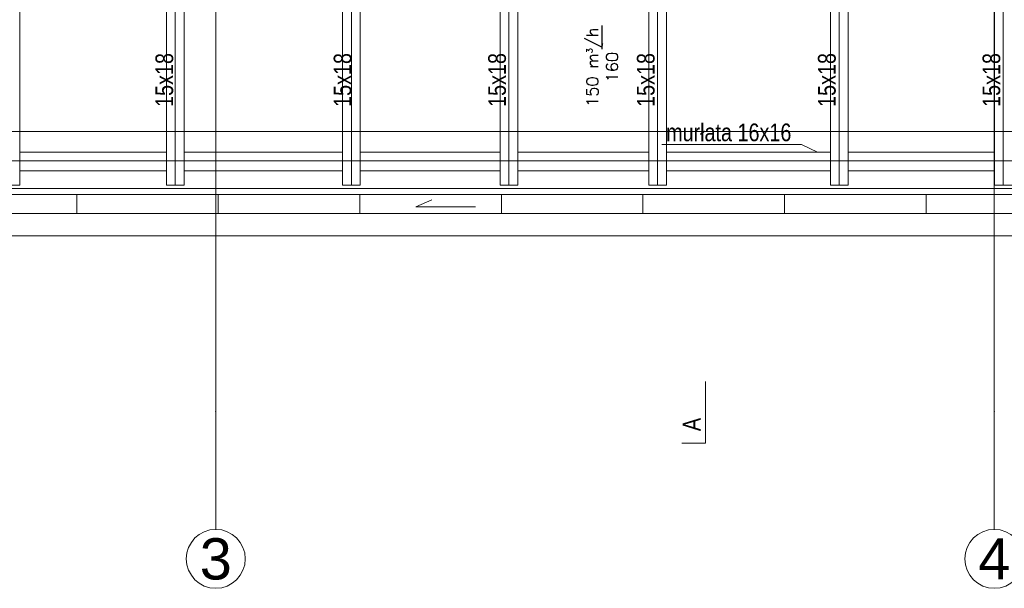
# Model space of a CAD drawing. Header units: millimetres. Extents: x -573548 to 674770, y -246895 to -89040.
# Tile 175 of 199: x 93754 to 102101, y -183895 to -179072. Entities that reach past the tile are written whole.
import ezdxf
from ezdxf import colors
from ezdxf.entities.mleader import LeaderData, LeaderLine
from ezdxf.enums import TextEntityAlignment as Align
from ezdxf.math import Vec2, Vec3

# ---------------------------------------------------------------- set-up
doc = ezdxf.new("R2010")
doc.units = ezdxf.units.MM
doc.layers.add('__S_WM_OPIS', color=151, linetype='Continuous')
doc.layers.add('FLUID-N2-100-ARRGR', color=7, linetype='Continuous')
for name, color, linetype, lineweight in [('A.05 RZUT PODDASZA_is$0$0_Nr_pióra__25', 8, 'Continuous', 9), ('A.05 RZUT PODDASZA_is$0$detalokna_Nr_pióra__8', 8, 'Continuous', 9), ('A.05 RZUT PODDASZA_is$0$murłata#1_Nr_pióra__7', 8, 'Continuous', 9), ('A.05 RZUT PODDASZA_is$0$Nowe_00 ZMIANY_Nr_pióra__59', 8, 'Continuous', 9), ('A.05 RZUT PODDASZA_is$0$opisy inne_Nr_pióra__1', 8, 'Continuous', 9), ('A.05 RZUT PODDASZA_is$0$opisy inne_Nr_pióra__25', 8, 'Continuous', 9), ('A.05 RZUT PODDASZA_is$0$OSIE_Nr_pióra__1', 8, 'Continuous', 9), ('A.05 RZUT PODDASZA_is$0$RURY SPUSTOWE_Nr_pióra__2', 8, 'Continuous', 9), ('A.05 RZUT PODDASZA_is$0$Structural - Grid', 8, 'Continuous', 9), ('A.05 RZUT PODDASZA_is$0$Structural - Grid_Nr_pióra__17', 8, 'Continuous', 9), ('A.05 RZUT PODDASZA_is$0$WIDOK_Nr_pióra__1', 8, 'Continuous', 9), ('A.05 RZUT PODDASZA_is$0$wiezba_Nr_pióra__2', 8, 'Continuous', 9)]:
    doc.layers.add(name, color=color, linetype=linetype, lineweight=lineweight)
doc.styles.add('A.05 RZUT PODDASZA_is$0$STYL_AUTOMATYCZNY_1', font='Arial.ttf')
doc.styles.add('A.05 RZUT PODDASZA_is$0$STYL_AUTOMATYCZNY_6', font='Arial.ttf', dxfattribs={"width": 0.7})
doc.styles.add('FDBES', font='simplex.shx')
doc.styles.add('WĄSKI 2', font='arial.ttf', dxfattribs={"width": 0.7})
doc.dimstyles.new('FDBES', dxfattribs={"dimscale": 50, "dimtxt": 4, "dimasz": 2.5, "dimexe": 0.8, "dimexo": 2, "dimgap": 1, "dimtad": 1, "dimdsep": 46, "dimtxsty": 'FDBES', "dimcen": 2.5, "dimclrd": 4, "dimclre": 5, "dimadec": 0, "dimazin": 0, "dimtfac": 1, "dimtmove": 0, "dimatfit": 3, "dimfxl": 1, "dimarcsym": 0})

# ---------------------------------------------------------------- blocks, each defined once
blk = doc.blocks.new('A.05 RZUT PODDASZA_is$0$Standardowy znacznik osi')
at = {"layer": 'A.05 RZUT PODDASZA_is$0$Structural - Grid_Nr_pióra__17'}
for q in [(0, 0), (17855.4, 0)]:
    blk.add_line((1000, 0), q, dxfattribs=at)
blk.add_circle((-250, 0), 250, dxfattribs=at)
blk.add_point((1000, 0), dxfattribs=at)
blk.add_point((1000, 0), dxfattribs=at)
at = {"layer": 'A.05 RZUT PODDASZA_is$0$Structural - Grid_Nr_pióra__17', "style": 'A.05 RZUT PODDASZA_is$0$STYL_AUTOMATYCZNY_1'}
for tag, p in [('AC_MarkerText_1_0', (5, -80)), ('AC_MarkerText_1_1', (19360.4, -80))]:
    blk.add_attdef(tag, text='', height=350, rotation=270, dxfattribs=at).set_placement(p, align=Align.TOP_CENTER)
blk = doc.blocks.new('A.05 RZUT PODDASZA_is$0$Standardowy znacznik osi_3')
at = {"layer": 'A.05 RZUT PODDASZA_is$0$Structural - Grid_Nr_pióra__17'}
blk.add_line((2962.2, 0), (40906.6, 0), dxfattribs=at)
at = {"layer": 'A.05 RZUT PODDASZA_is$0$Structural - Grid_Nr_pióra__17', "style": 'A.05 RZUT PODDASZA_is$0$STYL_AUTOMATYCZNY_1'}
for tag, p in [('AC_MarkerText_1_0', (-250, -335)), ('AC_MarkerText_1_1', (44118.7, -335))]:
    blk.add_attdef(tag, text='', height=350, rotation=180, dxfattribs=at).set_placement(p, align=Align.TOP_CENTER)
blk = doc.blocks.new('A.05 RZUT PODDASZA_is')
at = {"layer": 'A.05 RZUT PODDASZA_is$0$0_Nr_pióra__25'}
blk.add_lwpolyline([(99519.2, -107140.3), (99519.2, -107665.2), (99319.2, -107665.2)], dxfattribs=at)
at = {"layer": 'A.05 RZUT PODDASZA_is$0$detalokna_Nr_pióra__8'}
blk.add_lwpolyline([(87417.3, -101262.8), (87417.3, -105505.2), (118397.3, -105505.2), (118397.3, -93155.2), (87390.4, -93155.2), (87390.4, -97552.8)], dxfattribs=at)
at = {"layer": 'A.05 RZUT PODDASZA_is$0$murłata#1_Nr_pióra__7'}
for p, q in [((93707.3, -105195.2), (94948.7, -105195.2)), ((95098.7, -105195.2), (96442.3, -105195.2)), ((96592.3, -105195.2), (97777.3, -105195.2)), ((97927.3, -105195.2), (99037.4, -105195.2)), ((99187.4, -105195.2), (100577.6, -105195.2)), ((100727.6, -105195.2), (101967.6, -105195.2)), ((94948.7, -105355.2), (93707.3, -105355.2)), ((96442.3, -105355.2), (95098.7, -105355.2)), ((97777.3, -105355.2), (96592.3, -105355.2)), ((99037.4, -105355.2), (97927.3, -105355.2)), ((100577.6, -105355.2), (99187.4, -105355.2)), ((101967.6, -105355.2), (100727.6, -105355.2))]:
    blk.add_line(p, q, dxfattribs=at)
at = {"layer": 'A.05 RZUT PODDASZA_is$0$Nowe_00 ZMIANY_Nr_pióra__59', "flags": 128}
blk.add_lwpolyline([(87340.4, -93105.2), (118447.3, -93105.2), (118447.3, -105555.2), (87340.4, -105555.2)], close=True, dxfattribs=at)
at = {"layer": 'A.05 RZUT PODDASZA_is$0$opisy inne_Nr_pióra__1'}
blk.add_lwpolyline([(99148.3, -105131), (100333.5, -105131), (100467.8, -105195.2)], dxfattribs=at)
at = {"layer": 'A.05 RZUT PODDASZA_is$0$OSIE_Nr_pióra__1'}
for p, q in [((95023.7, -93185.2), (95023.7, -105475.2)), ((97852.3, -93185.2), (97852.3, -105475.2)), ((99112.4, -93185.2), (99112.4, -105475.2)), ((100652.6, -93185.2), (100652.6, -105475.2)), ((102042.6, -93185.2), (102042.6, -105475.2)), ((96517.3, -99728.4), (96517.3, -105475.2)), ((118127.3, -105270.5), (87895.6, -105270.5))]:
    blk.add_line(p, q, dxfattribs=at)
at = {"layer": 'A.05 RZUT PODDASZA_is$0$RURY SPUSTOWE_Nr_pióra__2'}
blk.add_lwpolyline([(97569.3, -105659.9), (97062.4, -105659.9), (97199.9, -105600.2)], dxfattribs=at)
at = {"layer": 'A.05 RZUT PODDASZA_is$0$WIDOK_Nr_pióra__1'}
for p, q in [((94188.6, -105555.2), (94188.6, -105715.2)), ((95388.6, -105555.2), (95388.6, -105715.2)), ((96588.6, -105555.2), (96588.6, -105715.2)), ((97788.6, -105555.2), (97788.6, -105715.2)), ((98988.6, -105555.2), (98988.6, -105715.2)), ((100188.6, -105555.2), (100188.6, -105715.2)), ((101388.6, -105555.2), (101388.6, -105715.2))]:
    blk.add_line(p, q, dxfattribs=at)
for points in [[(82037.3, -101262.8), (82037.3, -105422.8), (87017.3, -105422.8), (87017.3, -105905.2), (118797.3, -105905.2), (118797.3, -92755.2), (86990.4, -92755.2), (86990.4, -93502.9), (80495.5, -93502.9), (80495.5, -97552.8)], [(87207.3, -105382.8), (87207.3, -105715.2), (118607.3, -105715.2), (118607.3, -92945.2), (87180.4, -92945.2), (87180.4, -97552.8)], [(87367.3, -101262.8), (87367.3, -105555.2), (118447.3, -105555.2), (118447.3, -93105.2), (87340.4, -93105.2), (87340.4, -97552.8)]]:
    blk.add_lwpolyline(points, dxfattribs=at)
at = {"layer": 'A.05 RZUT PODDASZA_is$0$wiezba_Nr_pióra__2'}
for p, q in [((93707.3, -93185.2), (93707.3, -105475.2)), ((94948.7, -93185.2), (94948.7, -105475.2)), ((95098.7, -93185.2), (95098.7, -105475.2)), ((97777.3, -93185.2), (97777.3, -105475.2)), ((97927.3, -93185.2), (97927.3, -105475.2)), ((99037.4, -93185.2), (99037.4, -105475.2)), ((99187.4, -93185.2), (99187.4, -105475.2)), ((100577.6, -93185.2), (100577.6, -105475.2)), ((100727.6, -93185.2), (100727.6, -105475.2)), ((101967.6, -93185.2), (101967.6, -105475.2)), ((96442.3, -99728.4), (96442.3, -105475.2)), ((96592.3, -99728.4), (96592.3, -105475.2)), ((93557.3, -105475.2), (93707.3, -105475.2)), ((94948.7, -105475.2), (95098.7, -105475.2)), ((96442.3, -105475.2), (96592.3, -105475.2)), ((97777.3, -105475.2), (97927.3, -105475.2)), ((99037.4, -105475.2), (99187.4, -105475.2)), ((100577.6, -105475.2), (100727.6, -105475.2)), ((101967.6, -105475.2), (102117.6, -105475.2))]:
    blk.add_line(p, q, dxfattribs=at)
at = {"layer": 'A.05 RZUT PODDASZA_is$0$Structural - Grid'}
ref = blk.add_blockref('A.05 RZUT PODDASZA_is$0$Standardowy znacznik osi', (95367.3, -108395.1), dxfattribs=dict(at, zscale=1000, rotation=90))
ref.add_attrib('AC_MarkerText_1', '3', dxfattribs={"layer": 'A.05 RZUT PODDASZA_is$0$Structural - Grid_Nr_pióra__17', "color": 20, "lineweight": 15, "true_color": 0xf73328, "height": 350, "rotation": 360, "style": 'A.05 RZUT PODDASZA_is$0$STYL_AUTOMATYCZNY_1'}).set_placement((95367.3, -108470.1), align=Align.TOP_CENTER)
ref = blk.add_blockref('A.05 RZUT PODDASZA_is$0$Standardowy znacznik osi', (101967.3, -108395.1), dxfattribs=dict(at, zscale=1000, rotation=90))
ref.add_attrib('AC_MarkerText_1', '4', dxfattribs={"layer": 'A.05 RZUT PODDASZA_is$0$Structural - Grid_Nr_pióra__17', "color": 20, "lineweight": 15, "true_color": 0xf73328, "height": 350, "rotation": 360, "style": 'A.05 RZUT PODDASZA_is$0$STYL_AUTOMATYCZNY_1'}).set_placement((101967.3, -108470.1), align=Align.TOP_CENTER)
at = {"layer": 'A.05 RZUT PODDASZA_is$0$Structural - Grid', "zscale": 1000, "rotation": 180}
blk.add_blockref('A.05 RZUT PODDASZA_is$0$Standardowy znacznik osi_3', (121686.6, -105021.8), dxfattribs=at)
at = {"layer": 'A.05 RZUT PODDASZA_is$0$opisy inne_Nr_pióra__1', "char_height": 150, "attachment_point": 5, "rotation": 90, "style": 'A.05 RZUT PODDASZA_is$0$STYL_AUTOMATYCZNY_6'}
for insert in [(94931.7, -104583.7), (96442.9, -104583.7), (97752.9, -104583.7), (99013.3, -104583.7), (100548.4, -104583.7), (101943.6, -104583.7)]:
    blk.add_mtext('\\A1;{\\pqc;\\fArial|b0|i0|c238|p0;\\W0.800000;15x18}', dxfattribs=dict(at, insert=insert))
at = {"layer": 'A.05 RZUT PODDASZA_is$0$opisy inne_Nr_pióra__1', "insert": (99715.8, -105029.2), "char_height": 150, "attachment_point": 5, "style": 'A.05 RZUT PODDASZA_is$0$STYL_AUTOMATYCZNY_6'}
blk.add_mtext('\\A1;{\\pqc;\\fArial|b0|i0|c238|p0;\\W0.800000;murłata 16x16}', dxfattribs=at)
at = {"layer": 'A.05 RZUT PODDASZA_is$0$opisy inne_Nr_pióra__25', "insert": (99476.5, -107450), "char_height": 150, "attachment_point": 9, "rotation": 89.99958, "style": 'A.05 RZUT PODDASZA_is$0$STYL_AUTOMATYCZNY_6'}
blk.add_mtext('\\A1;{\\pqr;\\fArial|b0|i0|c238|p0;\\W0.800000;A}', dxfattribs=at)
blk = doc.blocks.new('*U15491')
at = {"color": 5}
blk.add_leader([(-200, 0), (0, 0)], dimstyle='FDBES', override={"dimscale": 20, "dimclrd": 5}, dxfattribs=at)

msp = doc.modelspace()

# ---------------------------------------------------------------- block references
msp.add_blockref('A.05 RZUT PODDASZA_is', (49.4, -75000))

# ---------------------------------------------------------------- next in the draw order: block references
at = {"layer": 'FLUID-N2-100-ARRGR', "color": 1, "rotation": 89.99999999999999}
msp.add_blockref('*U15491', (98692.9, -179122.4, 6249.3), dxfattribs=at)

# ---------------------------------------------------------------- next in the draw order: texts
at = {"layer": 'FLUID-N2-100-ARRGR', "insert": (98692.9, -179474.8, 6249.3), "char_height": 100, "attachment_point": 5, "rotation": 90, "style": 'FDBES'}
msp.add_mtext('150 m{\\A2;\\H0.5x;3}/h\\P160', dxfattribs=at)

# ---------------------------------------------------------------- next in the draw order: leaders
at = {"layer": '__S_WM_OPIS'}
ml = msp.add_multileader_mtext('Standard', dxfattribs=at)
ml.set_content('CENTRALA NAWIEWNO-WYWIEWNA NW2\\Pz przeciwprądowy wymiennikiem odzysku ciepła prod. Komfovent\\P ,lub równoważna\\PVn=1250m³/h; 250Pa, Nele=1x0,5kW; 1-230V \\PVw=1010m³/h; 250Pa, Nele=1x0,5kW; 1-230V\\PNagrzewnico-chłodnica freonowa - Qg=3,6kW/Qch=4,3kW\\PWymiary urządzenia: dł x wys x szer = 1810x905x910 mm\\PWaga: 225 kg\\P', color=256, style='WĄSKI 2')
ml.set_leader_properties()
ml.build(insert=Vec2(0, 0))
ml.multileader.update_dxf_attribs({"has_text_frame": 1, "dogleg_length": 100, "arrow_head_size": 150})
ctx = ml.context
ctx.base_point, ctx.char_height, ctx.arrow_head_size, ctx.landing_gap_size, ctx.plane_origin = Vec3(95915.1, -177054.3), 100, 150, 100, Vec3(97054.2, -175569.8)
ctx.text_align_type = 2
notes = []
notes.append((ctx, [(0, (1, 1, 0), (96006.7, -177120.1), (-0.699962, 0.71418), 65, [(0, [(98431.3, -174766.7), (96006.7, -176920.1)], 0, [])])]))
ctx.mtext.insert, ctx.mtext.alignment, ctx.mtext.flow_direction = Vec3(95891.2, -176937.6), 3, 5
ctx.mtext.has_bg_fill, ctx.mtext.bg_color, ctx.mtext.bg_scale_factor, ctx.mtext.bg_transparency, ctx.mtext.use_window_bg_color = 1, -1027028792, 1.5, 0, 1
for ctx, leaders in notes:
    for number, flags, end, landing, length, lines in leaders:
        leader = LeaderData()
        leader.index, (leader.has_last_leader_line, leader.has_dogleg_vector, leader.attachment_direction) = number, flags
        leader.last_leader_point, leader.dogleg_vector, leader.dogleg_length = Vec3(end), Vec3(landing), length
        for number, points, colour, breaks in lines:
            line = LeaderLine()
            line.index, line.vertices, line.color, line.breaks = number, Vec3.list(points), colors.encode_raw_color(colour), breaks
            leader.lines.append(line)
        ctx.leaders.append(leader)

doc.saveas('drawing.dxf')
